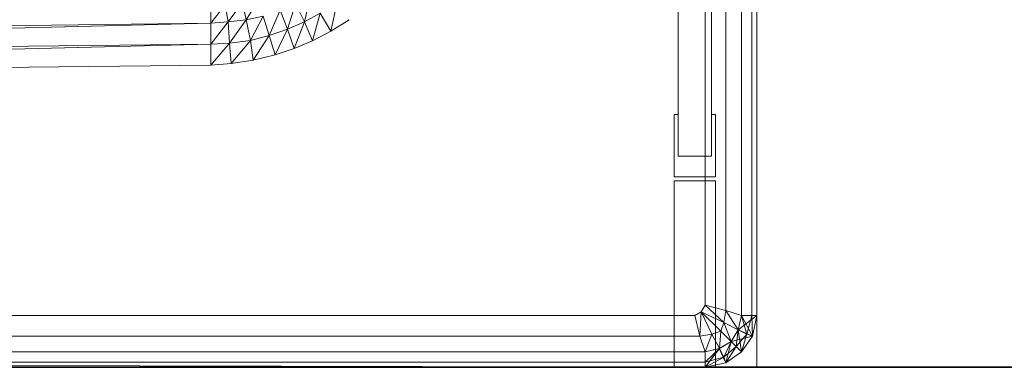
# Model space of a CAD drawing. Header units: metres. Extents: x 391.1 to 427.5, y 12.7 to 28.4.
# Tile 48 of 65: x 410.121 to 410.3113, y 14.1806 to 14.2478. Entities that reach past the tile are written whole.
import ezdxf

# ---------------------------------------------------------------- set-up
doc = ezdxf.new("R2010")
doc.units = ezdxf.units.M
doc.layers.add('01_SUELOS', color=7, linetype='Continuous', lineweight=25, true_color=0x007f00)
for name, color, linetype, lineweight in [('02_MOBILIARIO', 7, 'Continuous', 18), ('A-DETL-____-MBND', 7, 'Continuous', 18), ('A-WALL-____-MCUT', 7, 'Continuous', 25), ('A-WALL-____-OTLN', 7, 'Continuous', 25), ('Mobiliario', 7, 'Continuous', 18)]:
    doc.layers.add(name, color=color, linetype=linetype, lineweight=lineweight)

# ---------------------------------------------------------------- blocks, each defined once
blk = doc.blocks.new('Family - LONDR55-XX_ZZ-ARQ-CAA-M3D-Londres55-151093-01_ELEC _PS1')
at = {"layer": '01_SUELOS', "color": 9, "true_color": 0xaad4aa}
for p, q in [((0, 0), (26.635, 0)), ((26.635, 0), (0, 0))]:
    blk.add_line(p, q, dxfattribs=at)
blk = doc.blocks.new('Family - Mur PS-2-151177-01_ELEC _PS1')
at = {"layer": 'A-DETL-____-MBND', "color": 253, "true_color": 0xaaaaaa}
for p, q in [((31.836, 1.34), (0, 1.34)), ((0, 1.34), (31.836, 1.34))]:
    blk.add_line(p, q, dxfattribs=at)
blk = doc.blocks.new('Family - Mur PS-1-153352-01_ELEC _PS1')
at = {"layer": 'A-WALL-____-MCUT', "color": 253, "true_color": 0xaaaaaa}
blk.add_line((16.935, 1.34), (0, 1.34), dxfattribs=at)
at = {"layer": 'A-WALL-____-OTLN', "color": 253, "true_color": 0xaaaaaa}
blk.add_line((16.935, 1.34), (0, 1.34), dxfattribs=at)
blk = doc.blocks.new('Family - Plats de dutxa PS-1-153666-01_ELEC _PS1')
at = {"layer": '02_MOBILIARIO', "color": 253, "true_color": 0xaaaaaa}
for p, q in [((0.81, 0.00026), (0.81, 0.80026)), ((0.81, 0.00026), (0.81, 0.80026)), ((0.807, 0.01026), (0.807, 0.79026)), ((0.7948, 0.04106), (0.7948, 0.76746)), ((0.8012, 0.76746), (0.8012, 0.04106)), ((0.8, 0.01226), (0.8, 0.40026)), ((0.8, 0.01226), (0.8, 0.40026)), ((0.804, 0.01126), (0.804, 0.40026)), ((0.804, 0.01126), (0.804, 0.40026)), ((0.807, 0.40026), (0.807, 0.01026)), ((0.807, 0.01026), (0.807, 0.40026)), ((0.807, 0.01026), (0.807, 0.40026)), ((0.809, 0.01026), (0.809, 0.40026)), ((0.809, 0.40026), (0.809, 0.01026)), ((0.81, 0.01026), (0.81, 0.40026)), ((0.81, 0.40026), (0.81, 0.01026)), ((0.81, 0.01026), (0.81, 0.40026)), ((0.81, 0.40026), (0.81, 0.01026)), ((0.81, 0.30026), (0.81, 0.01026)), ((0.81, 0.30026), (0.81, 0.01026)), ((0.81, 0.01026), (0.81, 0.30026)), ((0.71061, 0.07074), (0.70779, 0.06696)), ((0.70779, 0.06696), (0.71061, 0.07074)), ((0.71129, 0.0674), (0.71061, 0.07074)), ((0.71061, 0.07074), (0.71129, 0.0674)), ((0.71371, 0.07138), (0.71129, 0.0674)), ((0.71129, 0.0674), (0.71371, 0.07138)), ((0.72081, 0.0705), (0.71925, 0.06556)), ((0.71925, 0.06556), (0.72081, 0.0705)), ((0.72258, 0.06699), (0.72081, 0.0705)), ((0.72081, 0.0705), (0.72258, 0.06699)), ((0.7237, 0.07215), (0.72258, 0.06699)), ((0.72258, 0.06699), (0.7237, 0.07215)), ((0.72887, 0.07075), (0.72763, 0.06519)), ((0.72763, 0.06519), (0.72887, 0.07075)), ((0.70725, 0.07028), (0.70444, 0.06672)), ((0.70444, 0.06672), (0.70725, 0.07028)), ((0.70444, 0.06672), (0.70444, 0.07009)), ((0.70444, 0.07009), (0.70444, 0.06672)), ((0.70779, 0.06696), (0.70725, 0.07028)), ((0.70725, 0.07028), (0.70779, 0.06696)), ((0.71785, 0.06923), (0.71571, 0.06434)), ((0.71571, 0.06434), (0.71785, 0.06923)), ((0.71925, 0.06556), (0.71785, 0.06923)), ((0.71785, 0.06923), (0.71925, 0.06556)), ((0.72258, 0.06699), (0.72561, 0.06864)), ((0.72561, 0.06864), (0.72258, 0.06699)), ((0.72561, 0.06864), (0.7241, 0.06335)), ((0.7241, 0.06335), (0.72561, 0.06864)), ((0.72763, 0.06519), (0.72561, 0.06864)), ((0.72561, 0.06864), (0.72763, 0.06519)), ((0.70444, 0.06672), (0.41, 0.05931)), ((0.70444, 0.06672), (0.41, 0.06335)), ((0.41, 0.05931), (0.70444, 0.06672)), ((0.70444, 0.06672), (0.41, 0.06335)), ((0.70444, 0.06672), (0.70779, 0.06696)), ((0.70779, 0.06696), (0.70444, 0.06268)), ((0.70444, 0.06268), (0.70779, 0.06696)), ((0.70779, 0.06696), (0.70444, 0.06672)), ((0.70444, 0.06672), (0.70444, 0.06268)), ((0.70444, 0.06672), (0.70444, 0.06268)), ((0.70779, 0.06696), (0.71129, 0.0674)), ((0.71129, 0.0674), (0.70779, 0.06696)), ((0.70807, 0.06286), (0.70779, 0.06696)), ((0.70779, 0.06696), (0.70807, 0.06286)), ((0.71129, 0.0674), (0.70807, 0.06286)), ((0.70807, 0.06286), (0.71129, 0.0674)), ((0.71129, 0.0674), (0.71455, 0.06807)), ((0.71455, 0.06807), (0.71129, 0.0674)), ((0.7121, 0.06341), (0.71129, 0.0674)), ((0.71129, 0.0674), (0.7121, 0.06341)), ((0.71455, 0.06807), (0.7121, 0.06341)), ((0.7121, 0.06341), (0.71455, 0.06807)), ((0.71571, 0.06434), (0.71455, 0.06807)), ((0.71455, 0.06807), (0.71571, 0.06434)), ((0.71925, 0.06556), (0.72258, 0.06699)), ((0.72258, 0.06699), (0.71925, 0.06556)), ((0.72258, 0.06699), (0.72059, 0.06184)), ((0.72059, 0.06184), (0.72258, 0.06699)), ((0.7241, 0.06335), (0.72258, 0.06699)), ((0.72258, 0.06699), (0.7241, 0.06335)), ((0.72763, 0.06519), (0.73123, 0.0674)), ((0.73123, 0.0674), (0.72763, 0.06519)), ((0.71571, 0.06434), (0.71925, 0.06556)), ((0.71925, 0.06556), (0.71571, 0.06434)), ((0.71925, 0.06556), (0.71689, 0.06061)), ((0.71689, 0.06061), (0.71925, 0.06556)), ((0.72059, 0.06184), (0.71925, 0.06556)), ((0.71925, 0.06556), (0.72059, 0.06184)), ((0.7241, 0.06335), (0.72763, 0.06519)), ((0.72763, 0.06519), (0.7241, 0.06335)), ((0.70444, 0.06268), (0.70807, 0.06286)), ((0.70807, 0.06286), (0.70444, 0.05863)), ((0.70444, 0.05863), (0.70807, 0.06286)), ((0.70807, 0.06286), (0.70444, 0.06268)), ((0.70807, 0.06286), (0.7121, 0.06341)), ((0.7121, 0.06341), (0.70807, 0.06286)), ((0.70841, 0.05897), (0.70807, 0.06286)), ((0.70807, 0.06286), (0.70841, 0.05897)), ((0.7121, 0.06341), (0.70841, 0.05897)), ((0.70841, 0.05897), (0.7121, 0.06341)), ((0.7121, 0.06341), (0.71571, 0.06434)), ((0.71571, 0.06434), (0.7121, 0.06341)), ((0.71265, 0.05958), (0.7121, 0.06341)), ((0.7121, 0.06341), (0.71265, 0.05958)), ((0.71571, 0.06434), (0.71265, 0.05958)), ((0.71265, 0.05958), (0.71571, 0.06434)), ((0.71689, 0.06061), (0.71571, 0.06434)), ((0.71571, 0.06434), (0.71689, 0.06061)), ((0.72059, 0.06184), (0.7241, 0.06335)), ((0.7241, 0.06335), (0.72059, 0.06184)), ((0.41, 0.05931), (0.70444, 0.06268)), ((0.70444, 0.06268), (0.41, 0.05526)), ((0.41, 0.05526), (0.70444, 0.06268)), ((0.41, 0.05931), (0.70444, 0.06268)), ((0.70444, 0.05863), (0.70444, 0.06268)), ((0.70444, 0.06268), (0.70444, 0.05863)), ((0.71689, 0.06061), (0.72059, 0.06184)), ((0.72059, 0.06184), (0.71689, 0.06061)), ((0.70841, 0.05897), (0.71265, 0.05958)), ((0.71265, 0.05958), (0.70841, 0.05897)), ((0.71265, 0.05958), (0.71689, 0.06061)), ((0.71689, 0.06061), (0.71265, 0.05958)), ((0.70444, 0.05863), (0.41, 0.05526)), ((0.70444, 0.05863), (0.41, 0.05526)), ((0.70444, 0.05863), (0.70841, 0.05897)), ((0.70841, 0.05897), (0.70444, 0.05863)), ((0.794, 0.03706), (0.794, 0.04906)), ((0.794, 0.04906), (0.7948, 0.04906)), ((0.7948, 0.04906), (0.7948, 0.04106)), ((0.8012, 0.04106), (0.8012, 0.04906)), ((0.8012, 0.04906), (0.802, 0.04906)), ((0.802, 0.04906), (0.802, 0.03706)), ((0.7948, 0.04106), (0.8012, 0.04106)), ((0.8012, 0.04106), (0.7948, 0.04106)), ((0.802, 0.03706), (0.794, 0.03706)), ((0.794, 0.00026), (0.794, 0.03626)), ((0.794, 0.03626), (0.802, 0.03626)), ((0.802, 0.03626), (0.802, 0.00026)), ((0.79922, 0.01098), (0.8, 0.01226)), ((0.8, 0.01226), (0.79922, 0.01098)), ((0.804, 0.01126), (0.8, 0.01226)), ((0.8, 0.01226), (0.80362, 0.00894)), ((0.80362, 0.00894), (0.8, 0.01226)), ((0.804, 0.01126), (0.8, 0.01226)), ((0.798, 0.01026), (0.41, 0.01026)), ((0.798, 0.01026), (0.41, 0.01026)), ((0.798, 0.01026), (0.79922, 0.01098)), ((0.79922, 0.01098), (0.798, 0.01026)), ((0.799, 0.00626), (0.798, 0.01026)), ((0.799, 0.00626), (0.798, 0.01026)), ((0.799, 0.00626), (0.79922, 0.01098)), ((0.79922, 0.01098), (0.799, 0.00626)), ((0.79922, 0.01098), (0.80131, 0.00664)), ((0.79922, 0.01098), (0.80131, 0.00664)), ((0.79922, 0.01098), (0.803, 0.00726)), ((0.79922, 0.01098), (0.80362, 0.00894)), ((0.803, 0.00726), (0.79922, 0.01098)), ((0.80362, 0.00894), (0.79922, 0.01098)), ((0.804, 0.01126), (0.80362, 0.00894)), ((0.80362, 0.00894), (0.804, 0.01126)), ((0.807, 0.01026), (0.804, 0.01126)), ((0.804, 0.01126), (0.80635, 0.00751)), ((0.80635, 0.00751), (0.804, 0.01126)), ((0.807, 0.01026), (0.804, 0.01126)), ((0.80635, 0.00751), (0.807, 0.01026)), ((0.807, 0.01026), (0.80635, 0.00751)), ((0.80635, 0.00751), (0.807, 0.01026)), ((0.81, 0.01026), (0.80636, 0.00752)), ((0.80636, 0.00752), (0.807, 0.01026)), ((0.80636, 0.00752), (0.81, 0.01026)), ((0.81, 0.01026), (0.807, 0.01026)), ((0.807, 0.01026), (0.80916, 0.00628)), ((0.807, 0.01026), (0.81, 0.01026)), ((0.807, 0.01026), (0.81, 0.01026)), ((0.809, 0.01026), (0.807, 0.01026)), ((0.807, 0.01026), (0.80803, 0.00665)), ((0.80803, 0.00665), (0.807, 0.01026)), ((0.809, 0.01026), (0.807, 0.01026)), ((0.809, 0.01026), (0.80803, 0.00665)), ((0.80803, 0.00665), (0.809, 0.01026)), ((0.81, 0.01026), (0.809, 0.01026)), ((0.809, 0.01026), (0.80915, 0.00625)), ((0.80915, 0.00625), (0.809, 0.01026)), ((0.81, 0.01026), (0.809, 0.01026)), ((0.81, 0.01026), (0.80915, 0.00625)), ((0.81, 0.01026), (0.80915, 0.00625)), ((0.81, 0.01026), (0.80915, 0.00625)), ((0.80915, 0.00625), (0.81, 0.01026)), ((0.81, 0.01026), (0.80916, 0.00628)), ((0.81, 0.01026), (0.80916, 0.00628)), ((0.81, 0.01026), (0.80916, 0.00628)), ((0.80916, 0.00628), (0.81, 0.01026)), ((0.80916, 0.00628), (0.81, 0.01026)), ((0.80362, 0.00894), (0.803, 0.00726)), ((0.803, 0.00726), (0.80362, 0.00894)), ((0.80362, 0.00894), (0.80635, 0.00751)), ((0.80362, 0.00894), (0.805, 0.00526)), ((0.805, 0.00526), (0.80362, 0.00894)), ((0.80635, 0.00751), (0.80362, 0.00894)), ((0.799, 0.00626), (0.41, 0.00626)), ((0.799, 0.00626), (0.41, 0.00626)), ((0.799, 0.00626), (0.80131, 0.00664)), ((0.80131, 0.00664), (0.799, 0.00626)), ((0.8, 0.00326), (0.799, 0.00626)), ((0.8, 0.00326), (0.799, 0.00626)), ((0.8, 0.00326), (0.80131, 0.00664)), ((0.80131, 0.00664), (0.8, 0.00326)), ((0.80131, 0.00664), (0.803, 0.00726)), ((0.803, 0.00726), (0.80131, 0.00664)), ((0.80131, 0.00664), (0.80275, 0.00391)), ((0.80275, 0.00391), (0.80131, 0.00664)), ((0.803, 0.00726), (0.80275, 0.00391)), ((0.80275, 0.00391), (0.803, 0.00726)), ((0.803, 0.00726), (0.805, 0.00526)), ((0.803, 0.00726), (0.805, 0.00526)), ((0.805, 0.00526), (0.80636, 0.00752)), ((0.805, 0.00526), (0.80635, 0.00751)), ((0.80635, 0.00751), (0.805, 0.00526)), ((0.805, 0.00526), (0.80635, 0.00751)), ((0.80916, 0.00628), (0.805, 0.00526)), ((0.805, 0.00526), (0.80916, 0.00628)), ((0.80635, 0.00751), (0.806, 0.00426)), ((0.806, 0.00426), (0.80635, 0.00751)), ((0.80803, 0.00665), (0.806, 0.00426)), ((0.806, 0.00426), (0.80803, 0.00665)), ((0.80916, 0.00628), (0.80635, 0.00751)), ((0.80635, 0.00751), (0.807, 0.00326)), ((0.80635, 0.00751), (0.80803, 0.00665)), ((0.80803, 0.00665), (0.80635, 0.00751)), ((0.80916, 0.00628), (0.80636, 0.00752)), ((0.80636, 0.00752), (0.80916, 0.00628)), ((0.80803, 0.00665), (0.807, 0.00326)), ((0.807, 0.00326), (0.80803, 0.00665)), ((0.80916, 0.00628), (0.807, 0.00326)), ((0.80916, 0.00628), (0.807, 0.00326)), ((0.807, 0.00326), (0.80916, 0.00628)), ((0.80915, 0.00625), (0.807, 0.00326)), ((0.80915, 0.00625), (0.807, 0.00326)), ((0.80915, 0.00625), (0.807, 0.00326)), ((0.807, 0.00326), (0.80915, 0.00625)), ((0.807, 0.00326), (0.80915, 0.00625)), ((0.80803, 0.00665), (0.80915, 0.00625)), ((0.80915, 0.00625), (0.80803, 0.00665)), ((0.80915, 0.00625), (0.80916, 0.00628)), ((0.80915, 0.00625), (0.80916, 0.00628)), ((0.80916, 0.00628), (0.80915, 0.00625)), ((0.8, 0.00326), (0.80275, 0.00391)), ((0.80275, 0.00391), (0.8, 0.00026)), ((0.8, 0.00126), (0.80275, 0.00391)), ((0.80275, 0.00391), (0.8, 0.00326)), ((0.80275, 0.00391), (0.8, 0.00126)), ((0.8, 0.00326), (0.80275, 0.00391)), ((0.80274, 0.0039), (0.8, 0.00026)), ((0.8, 0.00026), (0.80274, 0.0039)), ((0.8, 0.00326), (0.80274, 0.0039)), ((0.80274, 0.0039), (0.805, 0.00526)), ((0.80274, 0.0039), (0.80398, 0.0011)), ((0.80398, 0.0011), (0.80274, 0.0039)), ((0.80275, 0.00391), (0.805, 0.00526)), ((0.80275, 0.00391), (0.805, 0.00526)), ((0.805, 0.00526), (0.80275, 0.00391)), ((0.80275, 0.00391), (0.80398, 0.0011)), ((0.80275, 0.00391), (0.80361, 0.00223)), ((0.80361, 0.00223), (0.80275, 0.00391)), ((0.80361, 0.00223), (0.805, 0.00526)), ((0.805, 0.00526), (0.80361, 0.00223)), ((0.806, 0.00426), (0.80361, 0.00223)), ((0.80361, 0.00223), (0.806, 0.00426)), ((0.805, 0.00526), (0.80398, 0.0011)), ((0.805, 0.00526), (0.80398, 0.0011)), ((0.80398, 0.0011), (0.805, 0.00526)), ((0.804, 0.00111), (0.806, 0.00426)), ((0.806, 0.00426), (0.804, 0.00111)), ((0.805, 0.00526), (0.807, 0.00326)), ((0.807, 0.00326), (0.805, 0.00526)), ((0.805, 0.00526), (0.806, 0.00426)), ((0.805, 0.00526), (0.807, 0.00326)), ((0.805, 0.00526), (0.806, 0.00426)), ((0.806, 0.00426), (0.807, 0.00326)), ((0.806, 0.00426), (0.807, 0.00326)), ((0.8, 0.00326), (0.41, 0.00326)), ((0.8, 0.00326), (0.41, 0.00326)), ((0.8, 0.00326), (0.41, 0.00326)), ((0.51, 0.00326), (0.8, 0.00326)), ((0.8, 0.00326), (0.8, 0.00026)), ((0.8, 0.00026), (0.8, 0.00326)), ((0.8, 0.00126), (0.8, 0.00326)), ((0.8, 0.00026), (0.8, 0.00326)), ((0.8, 0.00326), (0.8, 0.00126)), ((0.8, 0.00026), (0.80361, 0.00223)), ((0.80361, 0.00223), (0.8, 0.00126)), ((0.80361, 0.00223), (0.8, 0.00026)), ((0.8, 0.00126), (0.80361, 0.00223)), ((0.80361, 0.00223), (0.804, 0.00111)), ((0.804, 0.00111), (0.80361, 0.00223)), ((0.807, 0.00326), (0.80398, 0.0011)), ((0.807, 0.00326), (0.80398, 0.0011)), ((0.80398, 0.0011), (0.807, 0.00326)), ((0.807, 0.00326), (0.80398, 0.0011)), ((0.80398, 0.0011), (0.807, 0.00326)), ((0.807, 0.00326), (0.804, 0.00111)), ((0.807, 0.00326), (0.804, 0.00111)), ((0.804, 0.00111), (0.807, 0.00326)), ((0.01, 0.00026), (0.81, 0.00026)), ((0.01, 0.00026), (0.81, 0.00026)), ((0.8, 0.00026), (0.41, 0.00126)), ((0.8, 0.00026), (0.41, 0.00126)), ((0.41, 0.00126), (0.8, 0.00026)), ((0.8, 0.00126), (0.41, 0.00126)), ((0.41, 0.00126), (0.8, 0.00026)), ((0.8, 0.00126), (0.41, 0.00126)), ((0.8, 0.00026), (0.41, 0.00026)), ((0.41, 0.00026), (0.8, 0.00026)), ((0.8, 0.00026), (0.51, 0.00026)), ((0.8, 0.00026), (0.51, 0.00026)), ((0.802, 0.00026), (0.794, 0.00026)), ((0.8, 0.00026), (0.8, 0.00126)), ((0.8, 0.00126), (0.8, 0.00026)), ((0.804, 0.00111), (0.8, 0.00026)), ((0.8, 0.00026), (0.804, 0.00111)), ((0.804, 0.00111), (0.8, 0.00026)), ((0.804, 0.00111), (0.8, 0.00026)), ((0.8, 0.00026), (0.804, 0.00111)), ((0.80398, 0.0011), (0.8, 0.00026)), ((0.80398, 0.0011), (0.8, 0.00026)), ((0.80398, 0.0011), (0.8, 0.00026)), ((0.8, 0.00026), (0.80398, 0.0011)), ((0.80398, 0.0011), (0.804, 0.00111)), ((0.804, 0.00111), (0.80398, 0.0011)), ((0.80398, 0.0011), (0.804, 0.00111))]:
    blk.add_line(p, q, dxfattribs=at)
at = {"layer": 'Mobiliario', "color": 253, "true_color": 0xaaaaaa}
for p, q in [((0.7948, 0.76746), (0.7948, 0.04106)), ((0.8012, 0.04106), (0.8012, 0.76746)), ((0.794, 0.04906), (0.794, 0.03706)), ((0.7948, 0.04906), (0.794, 0.04906)), ((0.7948, 0.04106), (0.7948, 0.04906)), ((0.802, 0.04906), (0.8012, 0.04906)), ((0.8012, 0.04906), (0.8012, 0.04106)), ((0.802, 0.03706), (0.802, 0.04906)), ((0.8012, 0.04106), (0.7948, 0.04106)), ((0.7948, 0.04106), (0.8012, 0.04106)), ((0.794, 0.03706), (0.802, 0.03706)), ((0.794, 0.03626), (0.794, 0.00026)), ((0.802, 0.03626), (0.794, 0.03626)), ((0.802, 0.00026), (0.802, 0.03626)), ((0.794, 0.00026), (0.802, 0.00026))]:
    blk.add_line(p, q, dxfattribs=at)
blk = doc.blocks.new('LONDR55-XX_ZZ-ARQ-CAA-M3D-Londres55_ifc-1-01_ELEC _PS1')
at = {"layer": '01_SUELOS', "color": 253, "lineweight": 18, "true_color": 0xaaaaaa}
blk.add_blockref('Family - LONDR55-XX_ZZ-ARQ-CAA-M3D-Londres55-151093-01_ELEC _PS1', (392.09643, 14.18066), dxfattribs=at)
at = {"layer": '02_MOBILIARIO', "color": 253, "lineweight": 18, "true_color": 0xaaaaaa}
blk.add_blockref('Family - Plats de dutxa PS-1-153666-01_ELEC _PS1', (409.45344, 14.18035), dxfattribs=at)
at = {"layer": 'A-WALL-____-OTLN', "color": 253, "lineweight": 18, "true_color": 0xaaaaaa}
for name, p in [('Family - Mur PS-2-151177-01_ELEC _PS1', (392.09971, 12.84061)), ('Family - Mur PS-1-153352-01_ELEC _PS1', (400.75645, 12.84061))]:
    blk.add_blockref(name, p, dxfattribs=at)

msp = doc.modelspace()

# ---------------------------------------------------------------- block references
at = {"lineweight": 5}
msp.add_blockref('LONDR55-XX_ZZ-ARQ-CAA-M3D-Londres55_ifc-1-01_ELEC _PS1', (0, 0), dxfattribs=at)

doc.saveas('drawing.dxf')
